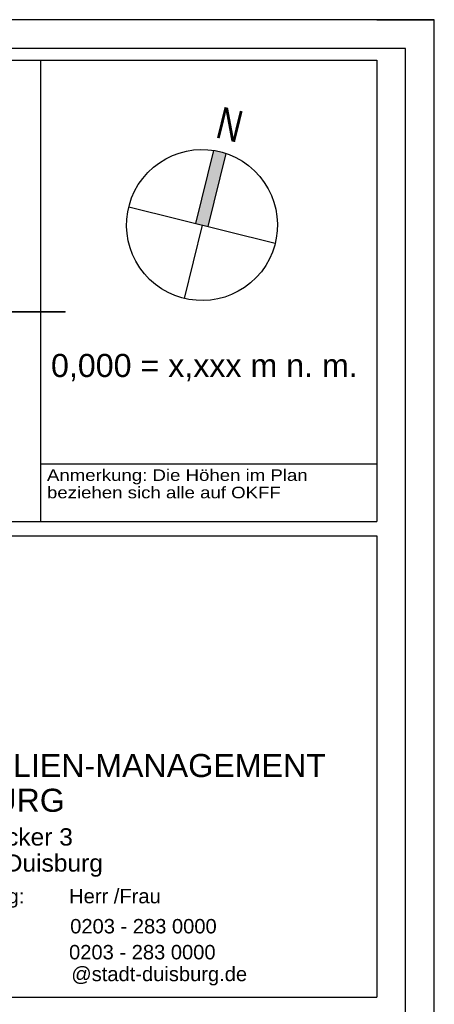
# Model space of a CAD drawing. Header units: metres. Extents: x 0 to 0.84, y 0 to 0.297.
# Tile 44 of 44: x 0.768 to 0.84, y 0.126 to 0.297. Entities that reach past the tile are written whole.
import ezdxf

# ---------------------------------------------------------------- set-up
doc = ezdxf.new("R2010")
doc.units = ezdxf.units.M
doc.linetypes.add('Cerchovana 2 tecky 4x', pattern=[1.25, 0.5, -0.15, 0.15, -0.15, 0.15, -0.15])
doc.linetypes.add('Teckovana 0.5x', pattern=[0.04, 0, -0.04])
doc.layers.add('Legende_ Beschreibung', color=7, linetype='Continuous', lineweight=25)
doc.layers.add('Standard', color=7, linetype='Continuous', lineweight=25)
doc.styles.add('ARIAL', font='ARIAL.TTF')
picture_1 = doc.add_image_def('image4.jpg', size_in_pixel=(1024, 1024))

msp = doc.modelspace()

# ---------------------------------------------------------------- hatches: boundary and pattern name
at = {"layer": 'Legende_ Beschreibung', "linetype": 'Cerchovana 2 tecky 4x', "lineweight": 25, "true_color": 0x8f8f8f, "transparency": 33554687}
msp.add_hatch(color=252, dxfattribs=at).paths.add_polyline_path([(0.8028, 0.27411), (0.80173, 0.27433), (0.79861, 0.26165), (0.80073, 0.26113), (0.80385, 0.27381)])

# ---------------------------------------------------------------- linework, layer by layer
at = {"layer": 'Legende_ Beschreibung', "color": 7, "linetype": 'Continuous', "lineweight": 25, "transparency": 33554687}
for p, q in [((0.655, 0.29), (0.83, 0.29)), ((0.77167, 0.21), (0.77167, 0.29)), ((0.83, 0.29), (0.83, 0.21)), ((0.79861, 0.26165), (0.80173, 0.27433)), ((0.80073, 0.26113), (0.80385, 0.27381)), ((0.80877, 0.27081), (0.80877, 0.27081)), ((0.81182, 0.26628), (0.81182, 0.26628)), ((0.78695, 0.26452), (0.81239, 0.25826)), ((0.79967, 0.26139), (0.79654, 0.24867)), ((0.79967, 0.26139), (0.79967, 0.26139)), ((0.79967, 0.26139), (0.79967, 0.26139)), ((0.81206, 0.25716), (0.81206, 0.25716)), ((0.80926, 0.25246), (0.80926, 0.25246)), ((0.77167, 0.22), (0.83, 0.22)), ((0.655, 0.21), (0.83, 0.21)), ((0.74375, 0.2075), (0.83, 0.2075)), ((0.83, 0.2075), (0.83, 0.1275)), ((0.74375, 0.1275), (0.83, 0.1275))]:
    msp.add_line(p, q, dxfattribs=at)
msp.add_ellipse((0.79967, 0.26139), major_axis=(0.0091, 0.00942), ratio=0.999999, dxfattribs=at)
at = {"layer": 'Standard', "color": 7, "linetype": 'Teckovana 0.5x', "lineweight": 35, "transparency": 33554687}
msp.add_line((0.63, 0.297), (0.84, 0.297), dxfattribs=at)
at = {"layer": 'Standard', "color": 7, "linetype": 'Continuous', "lineweight": 25, "transparency": 33554687}
for points in [[(0, 0), (0.84, 0), (0.84, 0.297), (0, 0.297), (0, 0)], [(0.005, 0.005), (0.835, 0.005), (0.835, 0.292), (0.005, 0.292), (0.005, 0.005)]]:
    msp.add_lwpolyline(points, close=True, dxfattribs=at)

# ---------------------------------------------------------------- texts
at = {"layer": 'Legende_ Beschreibung', "color": 7, "linetype": 'Continuous', "lineweight": 50, "transparency": 33554687, "insert": (0.80181, 0.27664), "char_height": 0.0055, "width": 0.0062435, "attachment_point": 7, "rotation": 346.1702, "style": 'ARIAL'}
msp.add_mtext('\\W0.75;N', dxfattribs=at)
at = {"layer": 'Legende_ Beschreibung', "color": 7, "linetype": 'Continuous', "lineweight": 25, "transparency": 33554687, "attachment_point": 1, "line_spacing_factor": 0.903614, "style": 'ARIAL'}
for s, insert, char_height, width in [('\\A1;{\\fArial|i0|b0;\\H0.002000;\\W1.156572;\\C7;Anmerkung: Die Höhen im Plan }\\P{\\fArial|i0|b0;\\H0.002000;\\W1.156572;\\C7;beziehen sich alle auf OKFF}\\P', (0.77275, 0.21902), 0.002, 0.0475408), ('\\A1;{\\fArial|i0|b0;\\H0.004000;\\W1.000000;\\C7;IMMOBILIEN-MANAGEMENT }\\P{\\fArial|i0|b0;\\H0.004000;\\W1.000000;\\C7;DUISBURG}\\P', (0.74636, 0.16966), 0.004, 0.0784689), ('\\A1;{\\fArial|i0|b0;\\H0.003000;\\W1.016865;\\C7;Am Burgacker 3}\\P{\\fArial|i0|b0;\\H0.003000;\\W1.016865;\\C7;D- 47049 Duisburg}\\P', (0.7467, 0.15678), 0.003, 0.0375266)]:
    msp.add_mtext(s, dxfattribs=dict(at, insert=insert, char_height=char_height, width=width))
at = {"layer": 'Legende_ Beschreibung', "color": 7, "linetype": 'Continuous', "lineweight": 25, "transparency": 33554687, "char_height": 0.0025, "attachment_point": 7, "style": 'ARIAL'}
for s, insert, width in [('\\W1.00;Projektleitung:        Herr /Frau', (0.7467, 0.14301), 0.0471268), ('\\W1.00;Telefon:                  0203 - 283 0000', (0.7467, 0.13851), 0.0567496), ('\\W1.00;Telefax:                  0203 - 283 0000', (0.7467, 0.13401), 0.056541), ('\\W1.00;E-Mail:                    @stadt-duisburg.de', (0.7467, 0.12951), 0.061999)]:
    msp.add_mtext(s, dxfattribs=dict(at, insert=insert, width=width))
at = {"layer": 'Standard', "color": 7, "linetype": 'Continuous', "lineweight": 35, "transparency": 33554687, "insert": (0.77345, 0.23429), "char_height": 0.004, "width": 0.0552662, "attachment_point": 7, "style": 'ARIAL'}
msp.add_mtext('\\W1.00;0,000 = x,xxx m n. m.', dxfattribs=at)

# ---------------------------------------------------------------- pictures from other files: only their frames are drawn
at = {"layer": 'Standard', "color": 7, "linetype": 'Continuous', "lineweight": 13, "transparency": 33554687}
image = msp.add_image(picture_1, insert=(0.7249, 0.24626), size_in_units=(0.05098, 0.000115), dxfattribs=at)

doc.saveas('drawing.dxf')
